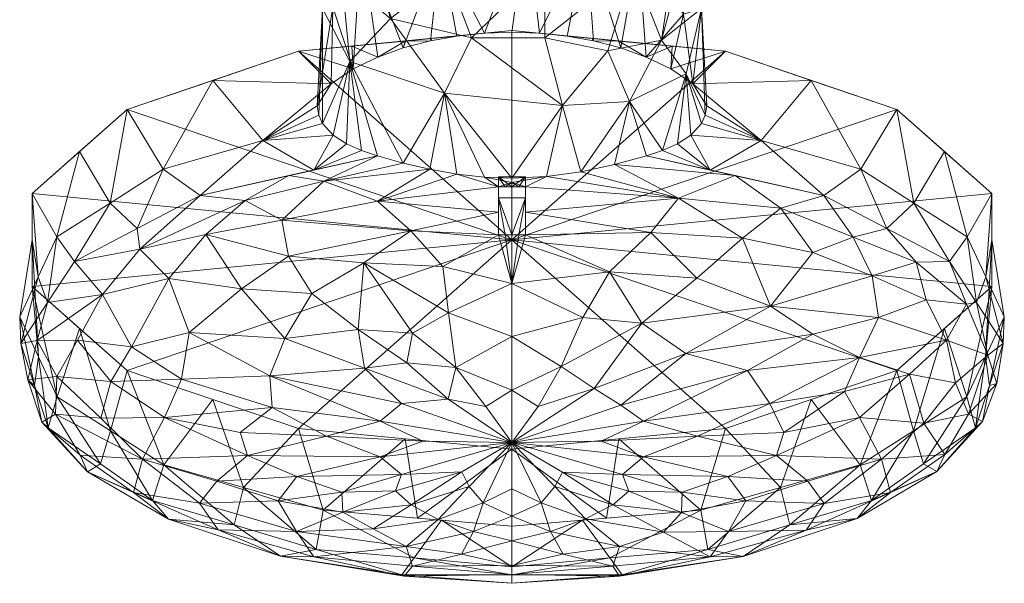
# Model space of a CAD drawing. Header units: millimetres. Extents: x -15489 to 15034, y -13406 to 13375.
# Tile 6 of 10: x -343 to -233, y -2790 to -2727. Entities that reach past the tile are written whole.
import ezdxf

# ---------------------------------------------------------------- set-up
doc = ezdxf.new("R2010")
doc.units = ezdxf.units.MM
doc.layers.add('P-SANR-FIXT', color=6, linetype='Continuous', lineweight=9)

# ---------------------------------------------------------------- blocks, each defined once
blk = doc.blocks.new('FFAS1300-601440BT0_REVIT - Acacia E deck-moiunted B_S basin mixer-348036-_3D_')
at = {"layer": 'P-SANR-FIXT'}
mesh = blk.add_polyface(dxfattribs=at)
corners = [(320, -14.04, 79.11), (319.42, -9.95, 80.22), (317.71, -6.1, 81.28), (314.97, -2.71, 82.2), (311.36, 0.02, 82.94), (307.09, 1.93, 83.47), (302.41, 2.92, 83.74), (297.59, 2.92, 83.74), (292.91, 1.93, 83.47), (288.64, 0.02, 82.94), (285.03, -2.71, 82.2), (282.29, -6.1, 81.28), (280.58, -9.95, 80.22), (280, -14.04, 79.11), (279.42, -25.02, 116.93), (278.83, -35.94, 149.71), (278.25, -46.8, 177.44), (279.78, -44.34, 177.9), (282.27, -42.65, 177.68), (285.01, -41.35, 177.35), (287.84, -40.34, 177.02), (290.88, -39.55, 176.73), (293.85, -39.01, 176.53), (296.91, -38.68, 176.4), (300, -38.57, 176.35), (303.09, -38.68, 176.4), (306.15, -39.01, 176.53), (309.12, -39.55, 176.73), (312.16, -40.34, 177.02), (314.99, -41.35, 177.35), (317.73, -42.65, 177.68), (320.22, -44.34, 177.9), (321.75, -46.8, 177.44), (321.17, -35.94, 149.71), (320.58, -25.02, 116.93), (308.32, -19, 135.41), (291.68, -19, 135.41), (301.64, -26.37, 153.37), (314.08, -29.33, 153.7), (283.16, -28.24, 147.5), (292.01, -29.24, 157.6), (316.62, -17.68, 120.9), (300, -10.46, 118.26), (283.4, -16.03, 116.39), (309.31, -8.9, 110.11), (290.69, -8.9, 110.11), (319.22, -29.23, 144.3), (319.16, -36.57, 162.67), (308.28, -28.09, 155.12), (279.95, -27.78, 136.55), (279.98, -35.78, 158.57), (280.45, -20.29, 116.48), (319.42, -17.12, 106.89)]
mesh.append_faces([[corners[k] for k in face] for face in [(1, 52, 0), (18, 50, 17), (28, 48, 27), (4, 44, 3), (8, 45, 7), (2, 52, 1), (3, 41, 2), (29, 38, 28), (13, 51, 12), (22, 40, 21), (34, 46, 33), (11, 43, 10), (24, 37, 23)]], dxfattribs={"vtx0": -1, "vtx1": -1})
mesh.append_faces([[corners[k] for k in face] for face in [(39, 49, 50), (35, 38, 41), (52, 2, 41), (11, 51, 43), (3, 44, 41), (6, 42, 44), (48, 37, 25), (43, 49, 39), (33, 46, 47), (37, 48, 35), (40, 36, 39), (10, 43, 45), (38, 35, 48), (36, 40, 37), (34, 52, 46), (49, 15, 50), (33, 47, 31), (29, 47, 38), (14, 49, 51), (36, 43, 39), (41, 44, 35), (43, 51, 49), (42, 45, 36), (42, 37, 35), (23, 37, 40), (20, 40, 39), (18, 39, 50), (37, 42, 36), (46, 41, 38), (36, 45, 43), (48, 28, 38), (7, 45, 42), (38, 47, 46), (42, 35, 44), (46, 52, 41)]], dxfattribs={"vtx0": -1, "vtx1": -1, "vtx2": -1})
mesh.append_faces([[corners[k] for k in face] for face in [(52, 34, 0), (48, 26, 27), (48, 25, 26), (45, 9, 10), (44, 5, 6), (51, 13, 14), (37, 24, 25), (47, 30, 31), (40, 22, 23), (39, 19, 20)]], dxfattribs={"vtx0": -1, "vtx2": -1})
mesh.append_faces([[corners[k] for k in face] for face in [(15, 16, 50), (29, 30, 47), (4, 5, 44), (6, 7, 42), (14, 15, 49), (18, 19, 39), (8, 9, 45), (20, 21, 40), (16, 17, 50), (11, 12, 51)]], dxfattribs={"vtx1": -1, "vtx2": -1})
mesh.append_faces([[corners[k] for k in face] for face in [(31, 32, 33)]], dxfattribs={"vtx2": -1})
mesh = blk.add_polyface(dxfattribs=at)
corners = [(280, -14.04, 79.11), (280.34, -15.81, 78.63), (281.35, -17.52, 78.16), (282.99, -19.12, 77.72), (285.22, -20.54, 77.34), (287.95, -21.73, 77.01), (291.1, -22.66, 76.76), (294.54, -23.31, 76.58), (298.16, -23.64, 76.49), (301.84, -23.64, 76.49), (305.46, -23.31, 76.58), (308.9, -22.66, 76.76), (312.05, -21.73, 77.01), (314.78, -20.54, 77.34), (317.01, -19.12, 77.72), (318.65, -17.52, 78.16), (319.66, -15.81, 78.63), (320, -14.04, 79.11), (320.58, -25.02, 116.93), (321.17, -35.94, 149.71), (321.75, -46.8, 177.44), (321.59, -47.86, 176.87), (321.16, -48.79, 176.23), (319.99, -50.07, 175.1), (318.49, -51.05, 174.03), (316.82, -51.8, 173.05), (315.01, -52.4, 172.16), (311.45, -53.36, 171.2), (307.69, -54.17, 170.9), (303.87, -54.69, 170.86), (300, -54.88, 170.87), (296.91, -54.76, 170.86), (293.84, -54.42, 170.87), (290.81, -53.88, 170.97), (287.84, -53.19, 171.31), (284.99, -52.4, 172.16), (283.18, -51.8, 173.05), (281.51, -51.05, 174.03), (280.01, -50.07, 175.1), (278.84, -48.79, 176.23), (278.41, -47.86, 176.87), (278.25, -46.8, 177.44), (278.83, -35.94, 149.71), (279.42, -25.02, 116.93), (286.43, -37.06, 129.69), (303.66, -39.19, 128.96), (316.72, -39.46, 141.44), (281.88, -41.85, 150.74), (292.47, -45.37, 148.34), (313.54, -31.42, 112.18), (292.79, -32.14, 108.29), (283.94, -28.13, 105.95), (303.66, -31.3, 103.8), (319.44, -43.22, 157.49), (305.63, -46.77, 151.29), (280.98, -32.58, 127.46), (310.72, -40.65, 137.22), (313.13, -46.3, 155.06), (318.73, -25.94, 106.28), (295.49, -39.22, 129.32)]
mesh.append_faces([[corners[k] for k in face] for face in [(42, 40, 41)]], dxfattribs={"vtx0": -1})
mesh.append_faces([[corners[k] for k in face] for face in [(6, 50, 5), (9, 52, 8), (7, 50, 6), (5, 51, 4), (38, 47, 37), (37, 47, 36), (8, 50, 7), (10, 52, 9), (16, 58, 15), (31, 48, 30), (4, 51, 3), (25, 53, 24), (23, 53, 22), (30, 54, 29)]], dxfattribs={"vtx0": -1, "vtx1": -1})
mesh.append_faces([[corners[k] for k in face] for face in [(43, 51, 55), (50, 51, 5), (52, 50, 8), (56, 49, 46), (42, 47, 39), (46, 19, 53), (55, 51, 44), (48, 34, 47), (11, 49, 52), (44, 48, 47), (59, 44, 50), (44, 59, 48), (46, 58, 18), (54, 59, 45), (58, 49, 13), (57, 46, 53), (57, 56, 46), (42, 55, 47), (44, 47, 55), (49, 56, 45), (58, 46, 49), (30, 48, 54), (56, 57, 54), (45, 52, 49), (54, 57, 28), (54, 48, 59), (53, 19, 21), (52, 45, 59), (57, 53, 25), (51, 43, 1), (50, 52, 59), (56, 54, 45), (51, 50, 44)]], dxfattribs={"vtx0": -1, "vtx1": -1, "vtx2": -1})
mesh.append_faces([[corners[k] for k in face] for face in [(51, 1, 2), (51, 2, 3), (42, 39, 40), (52, 10, 11), (47, 34, 35), (48, 33, 34), (57, 26, 27), (48, 31, 32), (58, 13, 14), (49, 11, 12), (58, 14, 15), (58, 17, 18), (57, 27, 28), (53, 23, 24), (54, 28, 29), (55, 42, 43)]], dxfattribs={"vtx0": -1, "vtx2": -1})
mesh.append_faces([[corners[k] for k in face] for face in [(0, 1, 43), (20, 21, 19)]], dxfattribs={"vtx1": -1})
mesh.append_faces([[corners[k] for k in face] for face in [(38, 39, 47), (32, 33, 48), (35, 36, 47), (16, 17, 58), (18, 19, 46), (12, 13, 49), (25, 26, 57), (21, 22, 53)]], dxfattribs={"vtx1": -1, "vtx2": -1})
mesh = blk.add_polyface(dxfattribs=at)
corners = [(300, -85.16, 276), (276.14, -82.84, 271.07), (257, -76.36, 257.26), (246.38, -66.98, 237.29), (246.38, -56.58, 215.14), (257, -47.2, 195.18), (276.14, -40.71, 181.36), (300, -38.4, 176.43), (300, -38.57, 176.35), (296.91, -38.68, 176.4), (293.85, -39.01, 176.53), (290.88, -39.55, 176.73), (287.84, -40.34, 177.02), (285.01, -41.35, 177.35), (282.27, -42.65, 177.68), (279.78, -44.34, 177.9), (278.25, -46.8, 177.44), (278.41, -47.86, 176.87), (278.84, -48.79, 176.23), (261.04, -53.87, 187.04), (249.16, -61.45, 203.19), (245, -70.39, 222.22), (249.19, -79.32, 241.24), (261.1, -86.9, 257.37), (278.91, -91.96, 268.16), (300, -93.75, 271.96), (288.07, -39.56, 178.9), (272.17, -50.69, 180.28), (294.03, -38.98, 177.67), (282.1, -40.14, 180.13), (291.05, -39.27, 178.28), (297.02, -38.69, 177.05), (288.07, -84, 273.53), (266.57, -79.6, 264.16), (246.38, -61.78, 226.22), (251.69, -71.67, 247.28), (251.69, -51.89, 205.16), (247.08, -65.92, 212.7), (247.09, -74.85, 231.73), (266.57, -43.96, 188.27), (289.46, -92.86, 270.06), (270, -89.43, 262.77), (255.14, -83.11, 249.3), (255.1, -57.66, 195.12)]
mesh.append_faces([[corners[k] for k in face] for face in [(8, 31, 7), (0, 40, 25)]], dxfattribs={"vtx0": -1})
mesh.append_faces([[corners[k] for k in face] for face in [(1, 24, 32), (35, 42, 2), (34, 38, 3), (38, 34, 21), (3, 22, 35), (21, 34, 37), (10, 28, 9), (14, 29, 13), (42, 35, 22)]], dxfattribs={"vtx0": -1, "vtx1": -1})
mesh.append_faces([[corners[k] for k in face] for face in [(15, 27, 39)]], dxfattribs={"vtx0": -1, "vtx1": -1, "vtx2": -1})
mesh.append_faces([[corners[k] for k in face] for face in [(19, 5, 39), (5, 19, 43), (43, 36, 5), (4, 20, 37), (10, 30, 28), (31, 8, 9), (27, 16, 17), (11, 26, 30), (13, 29, 26), (14, 6, 29), (32, 24, 40), (9, 28, 31), (27, 15, 16), (33, 23, 41)]], dxfattribs={"vtx0": -1, "vtx2": -1})
mesh.append_faces([[corners[k] for k in face] for face in [(41, 24, 1), (1, 33, 41), (34, 4, 37), (4, 36, 20), (38, 22, 3), (43, 20, 36), (39, 6, 15), (11, 12, 26), (0, 32, 40), (12, 13, 26), (42, 23, 2), (33, 2, 23), (10, 11, 30), (27, 19, 39), (14, 15, 6)]], dxfattribs={"vtx1": -1, "vtx2": -1})
mesh.append_faces([[corners[k] for k in face] for face in [(17, 18, 27)]], dxfattribs={"vtx2": -1})
mesh = blk.add_polyface(dxfattribs=at)
corners = [(300, -38.4, 176.43), (276.14, -40.71, 181.36), (257, -47.2, 195.18), (246.38, -56.58, 215.14), (246.38, -66.98, 237.29), (257, -76.36, 257.26), (276.14, -82.84, 271.07), (300, -85.16, 276), (300, -61.78, 226.22)]
mesh.append_faces([[corners[k] for k in face] for face in [(6, 8, 5)]], dxfattribs={"vtx0": -1, "vtx1": -1})
mesh.append_faces([[corners[k] for k in face] for face in [(1, 2, 8), (2, 3, 8), (4, 5, 8), (3, 4, 8)]], dxfattribs={"vtx1": -1, "vtx2": -1})
mesh.append_faces([[corners[k] for k in face] for face in [(8, 0, 1), (6, 7, 8)]], dxfattribs={"vtx2": -1})
mesh = blk.add_polyface(dxfattribs=at)
corners = [(300, -61.78, 226.22), (300, -85.16, 276), (323.86, -82.84, 271.07), (343, -76.36, 257.26), (353.62, -66.98, 237.29), (353.62, -56.58, 215.14), (343, -47.2, 195.18), (323.86, -40.71, 181.36), (300, -38.4, 176.43)]
mesh.append_faces([[corners[k] for k in face] for face in [(3, 0, 2), (5, 0, 4)]], dxfattribs={"vtx0": -1, "vtx1": -1})
mesh.append_faces([[corners[k] for k in face] for face in [(0, 6, 7), (0, 3, 4)]], dxfattribs={"vtx0": -1, "vtx2": -1})
mesh.append_faces([[corners[k] for k in face] for face in [(1, 2, 0)]], dxfattribs={"vtx1": -1})
mesh.append_faces([[corners[k] for k in face] for face in [(5, 6, 0)]], dxfattribs={"vtx1": -1, "vtx2": -1})
mesh.append_faces([[corners[k] for k in face] for face in [(7, 8, 0)]], dxfattribs={"vtx2": -1})
mesh = blk.add_polyface(dxfattribs=at)
corners = [(300, -38.4, 176.43), (323.86, -40.71, 181.36), (343, -47.2, 195.18), (353.62, -56.58, 215.14), (353.62, -66.98, 237.29), (343, -76.36, 257.26), (323.86, -82.84, 271.07), (300, -85.16, 276), (300, -93.75, 271.96), (321.09, -91.96, 268.16), (338.9, -86.9, 257.37), (350.81, -79.32, 241.24), (355, -70.39, 222.22), (350.84, -61.45, 203.19), (338.96, -53.87, 187.04), (321.16, -48.79, 176.23), (321.59, -47.86, 176.87), (321.75, -46.8, 177.44), (320.22, -44.34, 177.9), (317.73, -42.65, 177.68), (314.99, -41.35, 177.35), (312.16, -40.34, 177.02), (309.12, -39.55, 176.73), (306.15, -39.01, 176.53), (303.09, -38.68, 176.4), (300, -38.57, 176.35), (311.93, -39.56, 178.9), (327.83, -50.69, 180.28), (317.9, -40.14, 180.13), (305.97, -38.98, 177.67), (302.98, -38.69, 177.05), (308.95, -39.27, 178.28), (348.31, -51.89, 205.16), (353.62, -61.78, 226.22), (333.43, -79.6, 264.16), (348.31, -71.67, 247.28), (311.93, -84, 273.53), (352.92, -65.92, 212.7), (352.91, -74.85, 231.73), (333.43, -43.96, 188.27), (344.9, -57.66, 195.12), (330, -89.43, 262.77), (344.86, -83.11, 249.3), (310.54, -92.86, 270.06)]
mesh.append_faces([[corners[k] for k in face] for face in [(30, 25, 0), (43, 7, 8)]], dxfattribs={"vtx0": -1})
mesh.append_faces([[corners[k] for k in face] for face in [(1, 19, 28), (12, 33, 38), (24, 29, 23), (33, 37, 3), (32, 40, 2), (25, 30, 24), (21, 26, 20), (20, 28, 19), (26, 22, 31), (40, 32, 13), (39, 18, 1), (17, 27, 16), (19, 1, 18), (23, 31, 22), (18, 27, 17), (7, 43, 36), (41, 6, 9), (6, 41, 34), (11, 35, 42), (27, 39, 14), (37, 33, 12)]], dxfattribs={"vtx0": -1, "vtx1": -1})
mesh.append_faces([[corners[k] for k in face] for face in [(27, 18, 39)]], dxfattribs={"vtx0": -1, "vtx1": -1, "vtx2": -1})
mesh.append_faces([[corners[k] for k in face] for face in [(38, 33, 4), (23, 29, 31), (26, 21, 22), (24, 30, 29), (20, 26, 28), (4, 11, 38), (5, 10, 42), (13, 32, 3), (10, 5, 34), (9, 6, 36)]], dxfattribs={"vtx0": -1, "vtx2": -1})
mesh.append_faces([[corners[k] for k in face] for face in [(15, 16, 27)]], dxfattribs={"vtx1": -1})
mesh.append_faces([[corners[k] for k in face] for face in [(35, 5, 42), (37, 13, 3), (40, 14, 2), (41, 10, 34), (4, 35, 11), (39, 2, 14), (43, 9, 36)]], dxfattribs={"vtx1": -1, "vtx2": -1})
mesh = blk.add_polyface(dxfattribs=at)
corners = [(300, -98.28, 269.84), (300, -93.75, 271.96), (278.91, -91.96, 268.16), (261.1, -86.9, 257.37), (249.19, -79.32, 241.24), (245, -70.39, 222.22), (249.16, -61.45, 203.19), (261.04, -53.87, 187.04), (278.84, -48.79, 176.23), (280.01, -50.07, 175.1), (281.51, -51.05, 174.03), (283.18, -51.8, 173.05), (284.99, -52.4, 172.16), (265.17, -56.8, 181.52), (251.11, -64.19, 197.25), (245.12, -73.34, 216.75), (248.2, -82.76, 236.79), (259.84, -90.87, 254.07), (278.11, -96.35, 265.73), (277.87, -53.98, 175.53), (272.17, -50.69, 180.28), (292.11, -93.08, 270.54), (289.06, -97.31, 267.78), (268.97, -93.61, 259.9), (270, -89.43, 262.77), (254.02, -86.81, 245.43), (255.14, -83.11, 249.3), (246.66, -78.05, 226.77), (255.1, -57.66, 195.12), (248.12, -68.77, 207), (247.09, -74.85, 231.73), (258.14, -60.49, 189.39), (247.08, -65.92, 212.7)]
mesh.append_faces([[corners[k] for k in face] for face in [(9, 20, 8)]], dxfattribs={"vtx0": -1})
mesh.append_faces([[corners[k] for k in face] for face in [(0, 21, 22), (22, 2, 18), (24, 18, 2), (31, 7, 13), (18, 24, 23), (27, 5, 15), (32, 15, 5), (30, 16, 4), (13, 20, 19), (17, 26, 25), (2, 22, 21), (7, 31, 28), (16, 30, 27), (15, 32, 29)]], dxfattribs={"vtx0": -1, "vtx1": -1})
mesh.append_faces([[corners[k] for k in face] for face in [(20, 9, 19)]], dxfattribs={"vtx0": -1, "vtx1": -1, "vtx2": -1})
mesh.append_faces([[corners[k] for k in face] for face in [(23, 24, 3), (3, 17, 23), (14, 6, 28), (19, 10, 11), (4, 16, 25)]], dxfattribs={"vtx0": -1, "vtx2": -1})
mesh.append_faces([[corners[k] for k in face] for face in [(26, 4, 25), (3, 26, 17), (32, 6, 29), (30, 5, 27), (9, 10, 19), (7, 20, 13), (14, 29, 6), (31, 14, 28)]], dxfattribs={"vtx1": -1, "vtx2": -1})
mesh.append_faces([[corners[k] for k in face] for face in [(0, 1, 21), (11, 12, 19)]], dxfattribs={"vtx2": -1})
mesh = blk.add_polyface(dxfattribs=at)
corners = [(300, -93.75, 271.96), (300, -98.28, 269.84), (321.89, -96.35, 265.73), (340.16, -90.87, 254.07), (351.8, -82.76, 236.79), (354.88, -73.34, 216.75), (348.89, -64.19, 197.25), (334.83, -56.8, 181.52), (315.01, -52.4, 172.16), (316.82, -51.8, 173.05), (318.49, -51.05, 174.03), (319.99, -50.07, 175.1), (321.16, -48.79, 176.23), (338.96, -53.87, 187.04), (350.84, -61.45, 203.19), (355, -70.39, 222.22), (350.81, -79.32, 241.24), (338.9, -86.9, 257.37), (321.09, -91.96, 268.16), (322.13, -53.98, 175.53), (327.83, -50.69, 180.28), (344.9, -57.66, 195.12), (351.88, -68.77, 207), (352.91, -74.85, 231.73), (331.03, -93.61, 259.9), (330, -89.43, 262.77), (344.86, -83.11, 249.3), (345.98, -86.81, 245.43), (307.89, -93.08, 270.54), (310.94, -97.31, 267.78), (341.86, -60.49, 189.39), (352.92, -65.92, 212.7), (353.34, -78.05, 226.77)]
mesh.append_faces([[corners[k] for k in face] for face in [(10, 19, 9), (6, 14, 22), (16, 4, 23)]], dxfattribs={"vtx0": -1, "vtx1": -1})
mesh.append_faces([[corners[k] for k in face] for face in [(11, 20, 19)]], dxfattribs={"vtx0": -1, "vtx1": -1, "vtx2": -1})
mesh.append_faces([[corners[k] for k in face] for face in [(20, 7, 19), (7, 20, 13), (5, 31, 15), (2, 25, 18), (22, 14, 31), (21, 6, 30), (16, 27, 4), (23, 4, 32), (18, 29, 2), (17, 24, 3), (24, 17, 25), (26, 3, 27), (29, 18, 28), (28, 1, 29), (27, 16, 26), (15, 32, 5)]], dxfattribs={"vtx0": -1, "vtx2": -1})
mesh.append_faces([[corners[k] for k in face] for face in [(8, 9, 19)]], dxfattribs={"vtx1": -1})
mesh.append_faces([[corners[k] for k in face] for face in [(30, 7, 13), (13, 21, 30), (5, 22, 31), (10, 11, 19), (21, 14, 6), (2, 24, 25), (26, 17, 3), (15, 23, 32)]], dxfattribs={"vtx1": -1, "vtx2": -1})
mesh.append_faces([[corners[k] for k in face] for face in [(11, 12, 20), (28, 0, 1)]], dxfattribs={"vtx2": -1})
mesh = blk.add_polyface(dxfattribs=at)
corners = [(300, -84.41, 215.59), (300, -92.63, 234.98), (300, -98.15, 252.1), (300, -100.14, 264.34), (300, -98.28, 269.84), (278.11, -96.35, 265.73), (259.84, -90.87, 254.07), (248.2, -82.76, 236.79), (245.12, -73.34, 216.75), (251.11, -64.19, 197.25), (265.17, -56.8, 181.52), (284.99, -52.4, 172.16), (287.84, -53.19, 171.31), (290.81, -53.88, 170.97), (293.84, -54.42, 170.87), (296.91, -54.76, 170.86), (300, -54.88, 170.87), (300, -55.35, 171.16), (300, -55.84, 171.5), (299.25, -55.84, 171.5), (298.5, -55.84, 171.51), (298.5, -58.67, 173.97), (298.5, -61.22, 176.75), (299.25, -61.22, 176.74), (300, -61.22, 176.74), (300, -66.65, 183.9), (300, -72.55, 193.13), (300, -78.58, 203.9), (300, -84.41, 215.59), (300, -84.41, 215.59), (300, -84.41, 215.59), (300, -84.41, 215.59), (300, -84.41, 215.59), (300, -84.41, 215.59), (300, -84.41, 215.59), (300, -84.41, 215.59), (300, -84.41, 215.59), (261.16, -81.63, 216.89), (274.29, -59.58, 178.38), (284.98, -57.46, 174.03), (282.83, -71.77, 192.98), (279.26, -83.71, 215.92), (275.08, -54.6, 176.84), (273.89, -90.92, 234.31), (283.44, -64.33, 181.84), (293.73, -76.02, 199.3), (277.86, -97.19, 253.79), (272.94, -76.95, 203.82), (257.71, -89.99, 241.45), (288.75, -91.38, 232.38), (251.47, -72.98, 206.05), (290.03, -84.25, 215.66), (285.29, -86.01, 219.99), (285.29, -82.04, 211.54), (269.79, -67.25, 188.77), (292.92, -69.91, 189.03), (287.67, -87.98, 224.2), (287.67, -80.07, 207.34), (270.19, -57.38, 178.37), (258.43, -62.82, 188.56), (248.99, -81.25, 224.91), (270.46, -85.85, 222.78), (258.73, -86.26, 228.98), (265.81, -61.18, 182.99), (261.65, -66.09, 190.21), (263.93, -72.11, 198.05), (254.25, -67.87, 196.7), (248.12, -68.77, 207), (246.94, -73, 210.95), (263.08, -77.33, 207.51), (273.22, -80.49, 210.56), (300, -84.41, 215.59), (297.09, -80.38, 207.39), (292.88, -79.57, 205.98), (278.97, -55.21, 174.06), (249.16, -77.04, 215.31), (255.19, -77.59, 211.74), (254.06, -81.69, 221.04), (245.92, -77.42, 221.01), (247.47, -82.12, 231.01), (252.57, -87.67, 242.29), (261.61, -92.97, 251.83), (251.75, -85.81, 234.5), (246.66, -78.05, 226.77), (267.17, -94.18, 248.4), (275.92, -94.36, 243.73), (288.18, -96.04, 245.79), (265.1, -91.19, 239.02), (257.51, -73.74, 203.52), (292.26, -64.74, 181.46), (288.69, -60.77, 176.81), (268.97, -93.61, 259.9), (274.13, -97.12, 260.51), (287.71, -99.2, 266.31), (287.96, -99.34, 260.38), (254.02, -86.81, 245.43), (281.09, -92.19, 235.79), (284.5, -94.07, 240.37), (287, -89.82, 228.66), (294.4, -87.7, 222.99), (295.23, -89.34, 226.81), (280.99, -89.96, 230), (275.96, -88.2, 226.79), (267.02, -88.72, 231.03), (300, -84.41, 215.59), (300, -89.6, 227.82), (296.78, -91.16, 231.21), (300, -95.39, 243.54), (291.77, -93.01, 236.36), (294.37, -96.89, 247.77), (288.88, -98.24, 253.78), (295.7, -94.35, 239.82), (300, -84.41, 215.59), (300, -84.41, 215.59), (300, -84.41, 215.59), (275.02, -63.6, 182.53), (277.63, -67.77, 187.61), (274.64, -72.81, 196.15), (283.52, -76.12, 200.39), (288.9, -72.19, 193), (288.27, -75.51, 198.77), (300, -84.41, 215.59), (300, -84.41, 215.59), (258.14, -60.49, 189.39), (269.63, -83.28, 217.29), (300, -84.41, 215.59), (300, -99.21, 267.09), (289.06, -97.31, 267.78), (300, -99.15, 258.22)]
mesh.append_faces([[corners[k] for k in face] for face in [(127, 126, 4), (19, 17, 18), (25, 23, 24), (53, 57, 31)]], dxfattribs={"vtx0": -1})
mesh.append_faces([[corners[k] for k in face] for face in [(14, 39, 13), (20, 17, 19), (15, 20, 14), (12, 74, 11), (11, 74, 42), (67, 68, 8), (9, 66, 67), (13, 74, 12), (83, 79, 7), (91, 92, 5), (104, 106, 100), (2, 109, 107), (128, 110, 2)]], dxfattribs={"vtx0": -1, "vtx1": -1})
mesh.append_faces([[corners[k] for k in face] for face in [(126, 127, 93), (58, 59, 10), (69, 76, 88), (46, 84, 85), (6, 80, 81), (75, 68, 50), (40, 119, 120), (69, 70, 37), (93, 94, 3), (8, 68, 78), (61, 62, 37), (80, 7, 79), (124, 61, 37), (74, 58, 42), (96, 98, 49), (86, 46, 85), (84, 46, 92), (89, 44, 90), (47, 70, 69), (52, 41, 51), (99, 49, 98), (66, 9, 59), (41, 52, 61), (5, 92, 93), (115, 38, 90), (89, 55, 44), (39, 74, 13), (100, 108, 49), (60, 75, 77), (17, 20, 15), (50, 68, 66), (100, 49, 99), (54, 65, 64), (55, 26, 45), (39, 90, 38), (73, 45, 72), (116, 54, 115), (25, 89, 22), (92, 91, 81), (119, 44, 55), (51, 41, 53), (20, 39, 14), (117, 54, 116), (74, 38, 58), (119, 55, 45), (99, 98, 56), (56, 101, 102), (53, 47, 57), (47, 117, 118), (58, 63, 59), (63, 58, 38), (59, 63, 64), (78, 75, 60), (48, 87, 84), (43, 102, 101), (103, 102, 43), (61, 102, 103), (62, 48, 82), (115, 63, 38), (64, 63, 54), (54, 117, 65), (66, 59, 64), (69, 65, 47), (88, 66, 64), (88, 64, 65), (67, 66, 68), (68, 75, 78), (47, 53, 70), (77, 76, 37), (53, 41, 70), (70, 41, 124), (27, 72, 45), (73, 57, 118), (38, 74, 39), (76, 75, 50), (75, 76, 77), (88, 76, 50), (69, 37, 76), (37, 62, 77), (62, 60, 77), (79, 78, 60), (79, 83, 78), (60, 82, 79), (79, 82, 80), (81, 80, 48), (84, 81, 48), (84, 92, 81), (62, 82, 60), (80, 82, 48), (84, 87, 85), (43, 96, 85), (96, 97, 85), (86, 109, 110), (62, 87, 48), (85, 87, 43), (66, 88, 50), (69, 88, 65), (55, 89, 25), (115, 90, 44), (21, 90, 39), (22, 89, 90), (94, 93, 92), (94, 92, 46), (110, 46, 86), (110, 128, 94), (98, 101, 56), (97, 96, 49), (108, 97, 49), (85, 97, 86), (101, 96, 43), (96, 101, 98), (43, 87, 103), (61, 52, 102), (56, 102, 52), (87, 62, 103), (61, 103, 62), (106, 111, 108), (100, 106, 108), (109, 111, 107), (97, 108, 86), (111, 86, 108), (2, 110, 109), (46, 110, 94), (111, 109, 86), (1, 111, 106), (116, 44, 40), (63, 115, 54), (44, 116, 115), (117, 116, 40), (118, 117, 40), (65, 117, 47), (118, 40, 120), (47, 118, 57), (120, 45, 73), (44, 119, 40), (45, 120, 119), (118, 120, 73), (70, 124, 37), (41, 61, 124)]], dxfattribs={"vtx0": -1, "vtx1": -1, "vtx2": -1})
mesh.append_faces([[corners[k] for k in face] for face in [(59, 9, 123), (106, 105, 1), (58, 10, 42), (39, 20, 21), (55, 25, 26), (25, 22, 23), (90, 21, 22), (80, 6, 95), (93, 3, 126), (106, 104, 105)]], dxfattribs={"vtx0": -1, "vtx2": -1})
mesh.append_faces([[corners[k] for k in face] for face in [(35, 99, 56), (30, 57, 73), (112, 100, 99), (33, 52, 51)]], dxfattribs={"vtx1": -1})
mesh.append_faces([[corners[k] for k in face] for face in [(26, 27, 45), (83, 8, 78), (1, 107, 111), (91, 6, 81), (95, 7, 80), (123, 10, 59), (127, 5, 93), (128, 3, 94)]], dxfattribs={"vtx1": -1, "vtx2": -1})
mesh.append_faces([[corners[k] for k in face] for face in [(52, 34, 56), (53, 32, 51), (15, 16, 17), (27, 71, 72), (72, 125, 73)]], dxfattribs={"vtx2": -1})
mesh = blk.add_polyface(dxfattribs=at)
corners = [(300, -98.28, 269.84), (300, -100.14, 264.34), (300, -98.15, 252.1), (300, -92.63, 234.98), (300, -84.41, 215.59), (300, -84.41, 215.59), (300, -84.41, 215.59), (300, -84.41, 215.59), (300, -84.41, 215.59), (300, -84.41, 215.59), (300, -84.41, 215.59), (300, -84.41, 215.59), (300, -84.41, 215.59), (300, -84.41, 215.59), (300, -78.58, 203.9), (300, -72.55, 193.13), (300, -66.65, 183.9), (300, -61.22, 176.74), (300.75, -61.22, 176.74), (301.5, -61.22, 176.75), (301.5, -58.67, 173.97), (301.5, -55.84, 171.51), (300.75, -55.84, 171.5), (300, -55.84, 171.5), (300, -55.35, 171.16), (300, -54.88, 170.87), (303.87, -54.69, 170.86), (307.69, -54.17, 170.9), (311.45, -53.36, 171.2), (315.01, -52.4, 172.16), (334.83, -56.8, 181.52), (348.89, -64.19, 197.25), (354.88, -73.34, 216.75), (351.8, -82.76, 236.79), (340.16, -90.87, 254.07), (321.89, -96.35, 265.73), (325.77, -61.58, 180.39), (338.84, -81.63, 216.89), (318.6, -57.11, 174.46), (320.74, -83.71, 215.92), (314.5, -71.09, 191.54), (326.11, -90.92, 234.31), (326.31, -76.36, 202.57), (322.14, -97.19, 253.79), (305.49, -75.91, 199.07), (310.88, -65.33, 182.52), (342.29, -89.99, 241.45), (311.25, -91.38, 232.38), (348.53, -72.98, 206.05), (309.97, -84.25, 215.66), (314.71, -82.04, 211.54), (314.71, -86.01, 219.99), (309.18, -78.37, 203.81), (312.33, -87.98, 224.2), (351.01, -81.25, 224.91), (312.15, -80.25, 207.68), (330.05, -58.24, 178.93), (340.24, -65.8, 190.8), (341.86, -60.49, 189.39), (345.15, -64.25, 192.5), (350.79, -68.95, 202.66), (353.15, -74.64, 213.73), (329.54, -85.85, 222.78), (341.27, -86.26, 228.98), (328.87, -69.17, 191.19), (315.51, -60.96, 177.56), (300, -84.41, 215.59), (302.91, -80.38, 207.39), (328.8, -80.04, 210.16), (338.83, -74.9, 203.86), (338.1, -61.48, 185.27), (333.6, -63.17, 184.73), (353.34, -78.05, 226.77), (352.56, -82.07, 230.93), (347.48, -87.63, 242.16), (338.55, -92.9, 251.73), (348.35, -85.75, 234.44), (332.86, -94.19, 248.48), (324.19, -94.35, 243.76), (312, -96.02, 245.75), (334.86, -91.23, 239.1), (349.56, -77.75, 215.5), (346.01, -82.26, 222.39), (331.03, -93.61, 259.9), (325.84, -97.14, 260.45), (312.32, -99.2, 266.29), (312.02, -99.34, 260.36), (319.43, -74.48, 197.9), (346.26, -68.49, 197.85), (340.95, -70.46, 197.5), (333.62, -72.31, 197.53), (351.88, -68.77, 207), (354.17, -77.8, 222.2), (320.66, -66.04, 184.83), (324.92, -54.6, 176.84), (345.98, -86.81, 245.43), (318.93, -92.21, 235.86), (313.06, -89.83, 228.71), (305.65, -87.71, 223.02), (304.78, -89.31, 226.74), (319.03, -89.95, 229.98), (324.12, -88.21, 226.82), (333.04, -88.73, 231.08), (300, -84.41, 215.59), (300, -89.6, 227.82), (303.25, -91.15, 231.21), (300, -95.39, 243.54), (308.2, -92.94, 236.18), (305.73, -96.88, 247.76), (311.26, -98.22, 253.74), (304.3, -94.35, 239.82), (316.94, -94.42, 241.75), (300, -84.41, 215.59), (307.9, -70.46, 189.95), (300, -84.41, 215.59), (300, -84.41, 215.59), (300, -84.41, 215.59), (300, -84.41, 215.59), (300, -84.41, 215.59), (330.37, -83.28, 217.29), (337.13, -78.72, 210.26), (344.41, -76.76, 209.93), (310.94, -97.31, 267.78), (300, -99.21, 267.09), (300, -99.15, 258.22)]
mesh.append_faces([[corners[k] for k in face] for face in [(18, 16, 17), (14, 67, 66), (55, 50, 10), (49, 51, 8), (123, 122, 0)]], dxfattribs={"vtx0": -1})
mesh.append_faces([[corners[k] for k in face] for face in [(22, 24, 21), (31, 59, 58), (33, 73, 72), (34, 74, 95), (3, 110, 106), (16, 113, 15)]], dxfattribs={"vtx0": -1, "vtx1": -1})
mesh.append_faces([[corners[k] for k in face] for face in [(57, 89, 64), (36, 65, 38), (46, 74, 75), (36, 38, 56), (69, 120, 68), (26, 21, 24), (45, 65, 93), (38, 21, 26), (68, 50, 42), (63, 102, 62), (70, 71, 56), (84, 85, 86), (67, 14, 44), (62, 119, 37), (45, 113, 16), (50, 39, 49), (40, 113, 45), (45, 16, 19), (113, 40, 44), (80, 41, 102), (38, 94, 56), (96, 97, 100), (111, 47, 96), (76, 54, 73), (62, 51, 39), (77, 46, 75), (48, 88, 60), (122, 123, 85), (44, 15, 113), (86, 43, 84), (75, 83, 84), (41, 80, 78), (88, 57, 59), (50, 55, 42), (61, 48, 60), (68, 39, 50), (98, 53, 97), (107, 99, 47), (52, 44, 40), (49, 39, 51), (48, 61, 81), (64, 36, 71), (87, 52, 40), (65, 20, 38), (73, 74, 76), (63, 82, 76), (87, 55, 52), (59, 70, 58), (88, 89, 57), (59, 31, 60), (70, 59, 57), (91, 61, 60), (72, 73, 92), (81, 61, 54), (63, 62, 37), (101, 41, 100), (82, 81, 54), (63, 46, 80), (64, 90, 87), (45, 93, 40), (93, 65, 36), (65, 45, 19), (52, 67, 44), (69, 68, 42), (68, 120, 119), (90, 64, 89), (48, 81, 121), (71, 70, 57), (70, 56, 30), (64, 71, 57), (56, 71, 36), (73, 33, 74), (92, 54, 61), (74, 34, 75), (75, 84, 77), (74, 46, 76), (63, 76, 46), (78, 77, 43), (80, 46, 77), (111, 43, 79), (96, 41, 78), (109, 43, 86), (110, 107, 79), (78, 80, 77), (41, 101, 102), (54, 76, 82), (37, 120, 121), (63, 37, 82), (121, 82, 37), (85, 84, 35), (84, 43, 77), (85, 1, 86), (2, 108, 109), (64, 87, 40), (55, 87, 42), (60, 88, 59), (89, 48, 69), (48, 89, 88), (89, 69, 90), (69, 42, 90), (87, 90, 42), (54, 92, 73), (32, 92, 61), (36, 64, 93), (64, 40, 93), (38, 28, 94), (111, 96, 78), (97, 96, 47), (97, 47, 98), (100, 97, 53), (99, 98, 47), (101, 53, 51), (96, 100, 41), (53, 101, 100), (51, 62, 101), (62, 102, 101), (63, 80, 102), (107, 105, 99), (111, 107, 47), (105, 110, 3), (79, 108, 110), (108, 106, 110), (109, 108, 79), (43, 109, 79), (86, 124, 109), (107, 110, 105), (43, 111, 78), (111, 79, 107), (62, 39, 119), (68, 119, 39), (121, 120, 69), (119, 120, 37), (48, 121, 69), (121, 81, 82)]], dxfattribs={"vtx0": -1, "vtx1": -1, "vtx2": -1})
mesh.append_faces([[corners[k] for k in face] for face in [(38, 27, 28), (74, 33, 95), (70, 30, 58), (61, 91, 32), (75, 34, 83), (85, 35, 122), (109, 124, 2), (60, 31, 91), (108, 2, 106), (105, 104, 103), (105, 103, 99), (86, 1, 124)]], dxfattribs={"vtx0": -1, "vtx2": -1})
mesh.append_faces([[corners[k] for k in face] for face in [(11, 52, 55), (7, 51, 53), (29, 94, 28), (9, 50, 49)]], dxfattribs={"vtx1": -1})
mesh.append_faces([[corners[k] for k in face] for face in [(26, 27, 38), (20, 21, 38), (18, 19, 16), (14, 15, 44), (32, 72, 92), (3, 104, 105), (19, 20, 65), (83, 35, 84), (94, 30, 56), (123, 1, 85)]], dxfattribs={"vtx1": -1, "vtx2": -1})
mesh.append_faces([[corners[k] for k in face] for face in [(22, 23, 24), (24, 25, 26), (52, 116, 67), (98, 6, 53), (99, 112, 98)]], dxfattribs={"vtx2": -1})
mesh = blk.add_polyface(dxfattribs=at)
corners = [(298.5, -54.74, 158.94), (298.5, -57.08, 161.27), (298.5, -61.22, 176.75), (298.5, -58.67, 173.97), (298.5, -55.84, 171.51)]
mesh.append_faces([[corners[k] for k in face] for face in [(2, 3, 1)]], dxfattribs={"vtx1": -1})
mesh.append_faces([[corners[k] for k in face] for face in [(4, 0, 1, 3)]], dxfattribs={"vtx2": -1})
mesh = blk.add_polyface(dxfattribs=at)
corners = [(301.5, -54.74, 158.94), (298.5, -54.74, 158.94), (298.5, -55.84, 171.51), (299.25, -55.84, 171.5), (300, -55.84, 171.5), (300.75, -55.84, 171.5), (301.5, -55.84, 171.51)]
mesh.append_faces([[corners[k] for k in face] for face in [(5, 0, 4), (4, 1, 3), (1, 4, 0)]], dxfattribs={"vtx0": -1, "vtx1": -1})
mesh.append_faces([[corners[k] for k in face] for face in [(6, 0, 5), (2, 3, 1)]], dxfattribs={"vtx1": -1})
mesh = blk.add_polyface(dxfattribs=at)
corners = [(301.5, -57.08, 161.27), (298.5, -57.08, 161.27), (298.5, -54.74, 158.94), (301.5, -54.74, 158.94)]
mesh.append_faces([[corners[k] for k in face] for face in [(0, 1, 2, 3)]])
mesh = blk.add_polyface(dxfattribs=at)
corners = [(301.5, -57.08, 161.27), (301.5, -54.74, 158.94), (301.5, -55.84, 171.51), (301.5, -58.67, 173.97), (301.5, -61.22, 176.75)]
mesh.append_faces([[corners[k] for k in face] for face in [(3, 4, 0)]], dxfattribs={"vtx2": -1})
mesh.append_faces([[corners[k] for k in face] for face in [(0, 1, 2, 3)]], dxfattribs={"vtx3": -1})
mesh = blk.add_polyface(dxfattribs=at)
corners = [(298.5, -57.08, 161.27), (301.5, -57.08, 161.27), (301.5, -61.22, 176.75), (300.75, -61.22, 176.74), (300, -61.22, 176.74), (299.25, -61.22, 176.74), (298.5, -61.22, 176.75)]
mesh.append_faces([[corners[k] for k in face] for face in [(1, 3, 4), (4, 0, 1), (0, 4, 5)]], dxfattribs={"vtx0": -1, "vtx2": -1})
mesh.append_faces([[corners[k] for k in face] for face in [(1, 2, 3), (5, 6, 0)]], dxfattribs={"vtx2": -1})

msp = doc.modelspace()

# ---------------------------------------------------------------- block references
at = {"layer": 'P-SANR-FIXT'}
msp.add_blockref('FFAS1300-601440BT0_REVIT - Acacia E deck-moiunted B_S basin mixer-348036-_3D_', (-587.87, -2690.12), dxfattribs=at)

doc.saveas('drawing.dxf')
